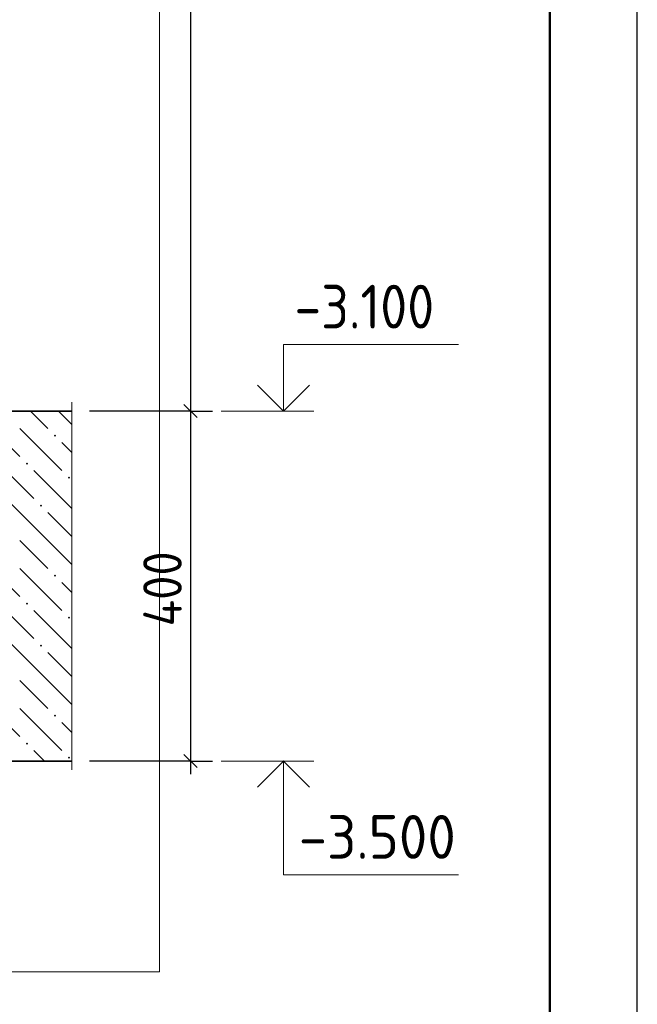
# Model space of a CAD drawing. Header units: millimetres. Extents: x 0 to 21000, y -5 to 14850.
# Tile 32 of 35: x 19236 to 21000, y 3355 to 6168. Entities that reach past the tile are written whole.
import ezdxf

# ---------------------------------------------------------------- set-up
doc = ezdxf.new("R2010")
doc.units = ezdxf.units.MM
doc.layers.add('Standard', color=7, linetype='Continuous', lineweight=25)
doc.layers.add('ЖБ Плита Фундамента верхний уровень', color=7, linetype='Continuous', lineweight=25, true_color=0x783c14)
doc.layers.add('Размерная выноска', color=7, linetype='Continuous')
doc.styles.add('ISOCPEUR', font='txt')

msp = doc.modelspace()

# ---------------------------------------------------------------- hatches: boundary and pattern name
at = {"layer": 'ЖБ Плита Фундамента верхний уровень', "linetype": 'Continuous', "lineweight": 18, "transparency": 33554687}
for points in [[(19333.4, 4979.9), (19336.6, 4983.2), (19339.8, 4979.9), (19336.6, 4976.7)], [(19253.4, 4899.9), (19256.6, 4903.2), (19259.9, 4899.9), (19256.6, 4896.7)], [(19373.4, 4859.9), (19376.6, 4863.2), (19379.8, 4859.9), (19376.6, 4856.7)], [(19293.4, 4779.9), (19296.6, 4783.2), (19299.9, 4779.9), (19296.6, 4776.7)], [(19333.4, 4579.9), (19336.6, 4583.2), (19339.8, 4579.9), (19336.6, 4576.7)], [(19253.4, 4499.9), (19256.6, 4503.2), (19259.9, 4499.9), (19256.6, 4496.7)], [(19373.4, 4459.9), (19376.6, 4463.2), (19379.8, 4459.9), (19376.6, 4456.7)], [(19293.4, 4379.9), (19296.6, 4383.2), (19299.9, 4379.9), (19296.6, 4376.7)], [(19333.4, 4179.9), (19336.6, 4183.2), (19339.8, 4179.9), (19336.6, 4176.7)], [(19253.4, 4099.9), (19256.6, 4103.2), (19259.9, 4099.9), (19256.6, 4096.7)], [(19373.4, 4059.9), (19376.6, 4063.2), (19379.8, 4059.9), (19376.6, 4056.7)]]:
    msp.add_hatch(color=7, dxfattribs=at).paths.add_polyline_path(points, flags=16)

# ---------------------------------------------------------------- linework, layer by layer
at = {"layer": 'Standard', "color": 220, "linetype": 'Continuous', "lineweight": 13, "transparency": 33554687}
msp.add_line((21000, -5), (21000, 14650), dxfattribs=at)
at = {"layer": 'Standard', "color": 7, "linetype": 'Continuous', "lineweight": -3, "transparency": 33554687}
for p, q in [((19723.8, 8800), (19723.8, 5050.1)), ((19723.8, 5050.1), (19723.8, 4050.1)), ((19723.8, 4050.1), (19723.8, 4012.5))]:
    msp.add_line(p, q, dxfattribs=at)
at = {"layer": 'Standard', "color": 7, "linetype": 'Continuous', "lineweight": 25, "transparency": 33554687}
for p, q in [((19705.1, 5068.8), (19742.6, 5031.3)), ((19705.1, 4068.8), (19742.6, 4031.3))]:
    msp.add_line(p, q, dxfattribs=at)
at = {"layer": 'Standard', "color": 251, "linetype": 'Continuous', "lineweight": -3, "true_color": 0x656565, "transparency": 33554687}
for p, q in [((19723.8, 5050.1), (19661.3, 5050.1)), ((19723.8, 5050.1), (19786.3, 5050.1)), ((19723.8, 4050.1), (19435.3, 4050.1)), ((19723.8, 4050.1), (19661.3, 4050.1)), ((19723.8, 4050.1), (19786.3, 4050.1))]:
    msp.add_line(p, q, dxfattribs=at)
at = {"layer": 'Standard', "color": 7, "linetype": 'Continuous', "lineweight": 13, "transparency": 33554687}
for p, q in [((19811.3, 5050.1), (20076.3, 5050.1)), ((19811.3, 4050.1), (20076.3, 4050.1))]:
    msp.add_line(p, q, dxfattribs=at)
at = {"layer": 'Standard', "color": 7, "linetype": 'Continuous', "lineweight": 25, "transparency": 33554687}
msp.add_lwpolyline([(0, 0), (21000, 0), (21000, 14850), (0, 14850), (0, 0)], close=True, dxfattribs=at)
at = {"layer": 'Standard', "color": 7, "linetype": 'Continuous', "lineweight": 13, "transparency": 33554687}
for points in [[(21000, 14850), (11500, 14850), (11500, 3000), (21000, 3000), (21000, 14850)], [(19989.2, 5050.1), (19989.2, 5240.1), (20489.2, 5240.1)], [(19989.2, 4050.1), (19989.2, 3725.1), (20489.2, 3725.1)]]:
    msp.add_lwpolyline(points, dxfattribs=at)
at = {"layer": 'Standard', "color": 7, "linetype": 'Continuous', "lineweight": 50, "transparency": 33554687}
msp.add_lwpolyline([(1000, 14600), (20750, 14600), (20750, 250), (1000, 250), (1000, 14600)], close=True, dxfattribs=at)
at = {"layer": 'Standard', "color": 254, "linetype": 'Continuous', "lineweight": 18, "true_color": 0xc4c4ff, "transparency": 33554687}
msp.add_lwpolyline([(17227.8, 3447.6), (19635.3, 3447.6), (19635.3, 14179.6), (17227.8, 14179.6), (17227.8, 3447.6)], dxfattribs=at)
at = {"layer": 'Standard', "color": 7, "linetype": 'Continuous', "lineweight": 35, "transparency": 33554687}
for points in [[(19915, 5124.3), (19989.2, 5050.1), (20063.5, 5124.3)], [(19915, 3975.8), (19989.2, 4050.1), (20063.5, 3975.8)]]:
    msp.add_lwpolyline(points, dxfattribs=at)
at = {"layer": 'Standard', "color": 251, "linetype": 'Continuous', "lineweight": -3, "true_color": 0x656565, "transparency": 33554687}
msp.add_lwpolyline([(19723.8, 5050.1), (19715.4, 5050.1), (19715.4, 5050.1), (19435.3, 5050.1)], dxfattribs=at)
at = {"layer": 'ЖБ Плита Фундамента верхний уровень', "color": 7, "linetype": 'Continuous', "lineweight": 35, "transparency": 33554687}
for p, q in [((19385.3, 5050.1), (18773.9, 5050.1)), ((17477.8, 4050.1), (19385.3, 4050.1))]:
    msp.add_line(p, q, dxfattribs=at)
at = {"layer": 'ЖБ Плита Фундамента верхний уровень', "color": 252, "linetype": 'Continuous', "lineweight": 18, "true_color": 0x8f8f8f, "transparency": 33554687}
for p, q in [((19116.6, 5039.9), (19236.6, 4919.9)), ((19266.5, 5050.1), (19316.6, 4999.9)), ((19346.5, 5050.1), (19385.3, 5011.2)), ((19236.6, 4999.9), (19356.6, 4879.9)), ((19385.3, 4931.2), (19356.6, 4959.9)), ((19156.6, 4919.9), (19276.6, 4799.9)), ((19385.3, 4771.2), (19276.6, 4879.9)), ((19316.6, 4679.9), (19196.6, 4799.9)), ((19316.6, 4759.9), (19385.3, 4691.2)), ((19236.6, 4679.9), (19316.6, 4599.9)), ((19316.6, 4679.9), (19385.3, 4611.2)), ((19116.6, 4639.9), (19236.6, 4519.9)), ((19236.6, 4599.9), (19356.6, 4479.9)), ((19385.3, 4531.2), (19356.6, 4559.9)), ((19156.6, 4519.9), (19276.6, 4399.9)), ((19385.3, 4371.2), (19276.6, 4479.9)), ((19316.6, 4279.9), (19196.6, 4399.9)), ((19316.6, 4359.9), (19385.3, 4291.2)), ((19236.6, 4279.9), (19316.6, 4199.9)), ((19316.6, 4279.9), (19385.3, 4211.2)), ((19116.6, 4239.9), (19236.6, 4119.9)), ((19236.6, 4199.9), (19356.6, 4079.9)), ((19385.3, 4131.2), (19356.6, 4159.9)), ((19306.5, 4050.1), (19276.6, 4079.9))]:
    msp.add_line(p, q, dxfattribs=at)
at = {"layer": 'Размерная выноска', "color": 7, "linetype": 'Continuous', "lineweight": 13, "transparency": 33554687}
msp.add_line((19385.3, 5075.1), (19385.3, 4025.1), dxfattribs=at)

# ---------------------------------------------------------------- texts
at = {"layer": 'Standard', "color": 7, "linetype": 'Continuous', "lineweight": 25, "transparency": 33554687, "char_height": 125, "attachment_point": 7, "style": 'ISOCPEUR'}
for s, insert, width in [('\\W0.90;-3.100', (20020.5, 5285.9), 505.886), ('\\W0.95;-3.500', (20033, 3770.9), 533.932)]:
    msp.add_mtext(s, dxfattribs=dict(at, insert=insert, width=width))
at = {"layer": 'Standard', "color": 7, "linetype": 'Continuous', "lineweight": 25, "transparency": 33554687, "insert": (19698.8, 4434.6), "char_height": 110, "width": 292.219, "attachment_point": 7, "rotation": 90, "style": 'ISOCPEUR'}
msp.add_mtext('\\W0.92;400', dxfattribs=at)

doc.saveas('drawing.dxf')
